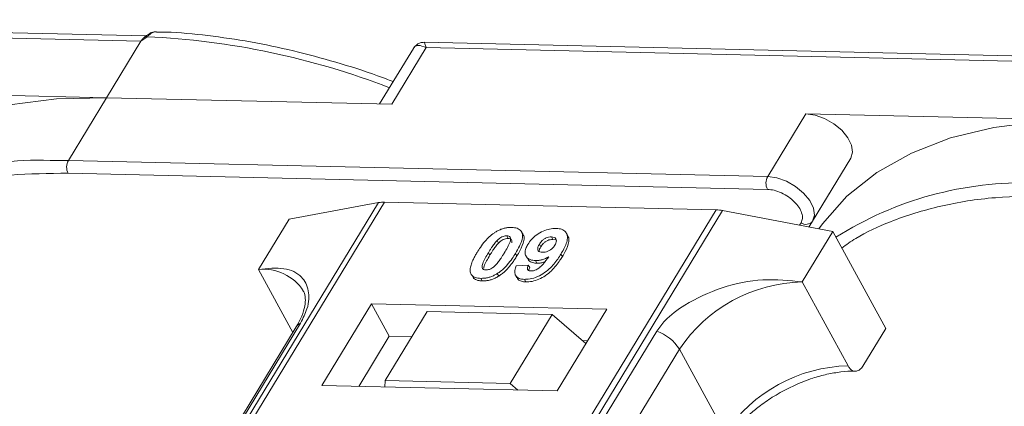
# Model space of a CAD drawing. Header units: millimetres. Extents: x 1675 to 3137, y 343 to 1376.
# Tile 60 of 84: x 2694 to 2742, y 1174 to 1193. Entities that reach past the tile are written whole.
import ezdxf

# ---------------------------------------------------------------- set-up
doc = ezdxf.new("R2010")
doc.units = ezdxf.units.MM

msp = doc.modelspace()

# ---------------------------------------------------------------- linework, layer by layer
at = {"color": 7, "linetype": 'Continuous', "lineweight": 15}
for p, q in [((2700.15, 1192.216), (2665.614, 1193.008)), ((2665.711, 1192.748), (2699.894, 1191.964)), ((2700.193, 1192.174), (2699.894, 1191.964)), ((2699.894, 1191.964), (2698.213, 1189.202)), ((2712.157, 1188.882), (2713.838, 1191.644)), ((2748.277, 1191.112), (2713.74, 1191.904)), ((2713.838, 1191.644), (2748.021, 1190.86)), ((2713.211, 1191.606), (2711.562, 1188.896)), ((2698.213, 1189.202), (2684.27, 1189.522)), ((2696.346, 1186.133), (2698.213, 1189.202)), ((2698.213, 1189.202), (2712.157, 1188.882)), ((2732.396, 1188.418), (2730.529, 1185.349)), ((2746.34, 1188.098), (2732.396, 1188.418)), ((2696.346, 1186.133), (2695.458, 1186.139)), ((2730.529, 1185.349), (2696.346, 1186.133)), ((2734.59, 1186.242), (2732.547, 1182.884)), ((2732.722, 1183.173), (2734.59, 1186.242)), ((2696.332, 1185.511), (2730.515, 1184.726)), ((2711.51, 1184.077), (2689.83, 1148.447)), ((2690.099, 1148.441), (2711.795, 1184.098)), ((2707.132, 1183.271), (2711.51, 1184.077)), ((2711.795, 1184.098), (2728.012, 1183.726)), ((2728.012, 1183.726), (2706.315, 1148.069)), ((2706.648, 1148.061), (2728.328, 1183.691)), ((2728.328, 1183.691), (2733.71, 1182.661)), ((2707.132, 1183.271), (2705.638, 1180.816)), ((2732.16, 1183.095), (2732.085, 1182.972)), ((2732.546, 1182.884), (2732.722, 1183.173)), ((2718.569, 1182.528), (2718.5, 1182.654)), ((2720.757, 1182.463), (2720.688, 1182.589)), ((2732.216, 1180.206), (2733.71, 1182.661)), ((2733.71, 1182.661), (2736.296, 1177.933)), ((2717.299, 1182.224), (2717.368, 1182.098)), ((2717.771, 1182.457), (2717.84, 1182.331)), ((2719.371, 1182.048), (2719.44, 1181.922)), ((2720.026, 1182.281), (2719.957, 1182.407)), ((2720.026, 1182.281), (2720.153, 1182.256)), ((2716.878, 1181.633), (2716.947, 1181.507)), ((2718.27, 1181.472), (2718.201, 1181.598)), ((2720.493, 1181.442), (2720.424, 1181.568)), ((2718.242, 1180.99), (2718.826, 1181.029)), ((2718.717, 1181.468), (2718.786, 1181.342)), ((2718.826, 1181.029), (2718.895, 1180.903)), ((2719.182, 1181.244), (2719.251, 1181.118)), ((2705.638, 1180.816), (2707.321, 1177.741)), ((2717.314, 1180.614), (2717.383, 1180.488)), ((2716.082, 1180.517), (2716.151, 1180.391)), ((2716.507, 1180.38), (2716.576, 1180.254)), ((2718.206, 1180.524), (2718.275, 1180.398)), ((2718.64, 1180.331), (2718.709, 1180.205)), ((2734.458, 1176.109), (2732.216, 1180.206)), ((2711.169, 1179.133), (2708.742, 1175.144)), ((2722.662, 1178.87), (2711.169, 1179.133)), ((2711.169, 1179.133), (2712.032, 1177.557)), ((2713.892, 1178.76), (2711.838, 1175.384)), ((2719.997, 1178.619), (2713.892, 1178.76)), ((2720.235, 1174.88), (2722.662, 1178.87)), ((2692.386, 1153.032), (2707.699, 1178.197)), ((2717.943, 1175.244), (2719.997, 1178.619)), ((2719.997, 1178.619), (2721.642, 1177.192)), ((2707.485, 1178.011), (2692.172, 1152.845)), ((2725.103, 1177.798), (2709.79, 1152.632)), ((2735.176, 1176.092), (2736.296, 1177.933)), ((2712.032, 1177.557), (2710.538, 1175.102)), ((2713.145, 1177.532), (2712.032, 1177.557)), ((2721.728, 1177.335), (2721.471, 1177.341)), ((2710.898, 1151.755), (2726.211, 1176.921)), ((2728.453, 1172.823), (2726.211, 1176.921)), ((2711.838, 1175.384), (2711.814, 1175.073)), ((2717.943, 1175.244), (2711.838, 1175.384)), ((2708.742, 1175.144), (2720.235, 1174.88)), ((2718.312, 1174.924), (2717.943, 1175.244))]:
    msp.add_line(p, q, dxfattribs=at)
at = {"color": 7, "linetype": 'Continuous', "lineweight": 15, "flags": 128}
for points in [[(2700.193, 1192.174), (2700.177, 1192.185), (2700.162, 1192.192), (2700.148, 1192.197), (2700.137, 1192.199), (2700.128, 1192.199), (2700.12, 1192.195), (2700.115, 1192.189), (2700.113, 1192.18)], [(2698.213, 1189.202), (2695.761, 1189.144), (2693.463, 1188.855), (2691.343, 1188.339), (2689.425, 1187.601), (2687.73, 1186.649), (2686.276, 1185.493), (2685.079, 1184.147), (2684.9, 1183.896)], [(2734.59, 1186.242), (2734.678, 1186.533), (2734.63, 1186.878), (2734.448, 1187.248), (2734.149, 1187.609), (2733.759, 1187.931), (2733.311, 1188.187), (2732.843, 1188.354), (2732.396, 1188.418)], [(2746.34, 1188.098), (2743.888, 1188.04), (2741.589, 1187.751), (2739.469, 1187.235), (2737.551, 1186.496), (2735.856, 1185.544), (2734.402, 1184.389), (2733.206, 1183.043), (2733.026, 1182.792)], [(2732.722, 1183.173), (2732.811, 1183.464), (2732.762, 1183.81), (2732.581, 1184.179), (2732.282, 1184.54), (2731.892, 1184.862), (2731.443, 1185.118), (2730.976, 1185.285), (2730.529, 1185.349)]]:
    msp.add_lwpolyline(points, dxfattribs=at)
at = {"color": 7, "linetype": 'Continuous', "lineweight": 15}
for centre, radius, start, end in [((2698.498, 1154.606), 37.606, 68.8867, 87.4164), ((2694.91, 1168.962), 17.186, 88.173, 122.2769), ((2696.939, 1185.808), 0.676, 151.2883, 206.0774), ((2731.122, 1185.024), 0.676, 151.2883, 206.0774), ((2743.037, 1167.857), 17.186, 88.173, 122.2769), ((2711.755, 1182.694), 1.404, 88.3644, 100.0749), ((2727.96, 1181.803), 1.923, 78.9596, 88.4511), ((2732.401, 1183.421), 0.406, 233.4992, 322.3259), ((2705.879, 1178.508), 2.32, 32.7281, 95.9449), ((2732.384, 1172.769), 7.439, 91.2925, 146.0732), ((2707.897, 1177.754), 0.486, 114.0472, 148.0355), ((2724.461, 1175.849), 2.052, 31.4947, 71.765), ((2734.625, 1168.671), 7.439, 91.2925, 146.0732)]:
    msp.add_arc(centre, radius, start, end, dxfattribs=at)
msp.add_open_spline([(2699.894, 1191.964), (2699.927, 1192.012), (2699.992, 1192.107), (2700.072, 1192.155), (2700.113, 1192.18)], degree=3, dxfattribs=at)
for points, knots in [([(2700.127, 1192.198), (2700.114, 1192.189), (2700.089, 1192.171), (2700.063, 1192.151), (2700.051, 1192.142)], [0, 0, 0, 0, 0.5187957, 1, 1, 1, 1]), ([(2700.608, 1192.417), (2700.564, 1192.414), (2700.47, 1192.408), (2700.301, 1192.335), (2700.189, 1192.248), (2700.12, 1192.195)], [0, 0, 0, 0, 0.249637, 0.538323, 1, 1, 1, 1]), ([(2700.649, 1192.418), (2700.645, 1192.419), (2700.605, 1192.431), (2700.524, 1192.407), (2700.411, 1192.359), (2700.301, 1192.277), (2700.227, 1192.207), (2700.193, 1192.174)], [0, 0, 0, 0, 0.0330436, 0.2854264, 0.5318753, 0.785768, 1, 1, 1, 1]), ([(2712.225, 1189.986), (2711.971, 1190.084), (2711.036, 1190.441), (2709.402, 1190.953), (2707.326, 1191.512), (2705.233, 1191.95), (2703.158, 1192.249), (2701.622, 1192.401), (2700.806, 1192.407), (2700.648, 1192.408)], [0, 0, 0, 0, 0.064257, 0.235538, 0.411454, 0.590698, 0.772379, 0.955884, 1, 1, 1, 1]), ([(2713.838, 1191.644), (2713.698, 1191.701), (2713.482, 1191.788), (2713.287, 1191.72), (2713.216, 1191.607), (2713.183, 1191.555)], [0, 0, 0, 0, 0.498413, 0.772928, 1, 1, 1, 1]), ([(2713.738, 1191.904), (2713.674, 1191.9), (2713.565, 1191.894), (2713.381, 1191.808), (2713.297, 1191.712), (2713.251, 1191.66)], [0, 0, 0, 0, 0.389383, 0.666862, 1, 1, 1, 1]), ([(2713.74, 1191.898), (2713.739, 1191.9), (2713.739, 1191.924), (2713.761, 1191.841), (2713.812, 1191.71), (2713.838, 1191.644)], [0, 0, 0, 0, 0.044603, 0.521109, 1, 1, 1, 1]), ([(2686.021, 1182.965), (2686.244, 1183.124), (2686.952, 1183.629), (2688.541, 1184.352), (2690.797, 1185.058), (2693.461, 1185.487), (2695.385, 1185.503), (2696.332, 1185.511)], [0, 0, 0, 0, 0.088375, 0.281114, 0.527622, 0.767417, 1, 1, 1, 1]), ([(2730.515, 1184.726), (2730.622, 1184.716), (2730.842, 1184.696), (2731.204, 1184.564), (2731.546, 1184.369), (2731.841, 1184.125), (2732.067, 1183.852), (2732.206, 1183.57), (2732.248, 1183.302), (2732.189, 1183.163), (2732.16, 1183.095)], [0, 0, 0, 0, 0.12225, 0.25, 0.37775, 0.5, 0.62225, 0.75, 0.87775, 1, 1, 1, 1]), ([(2734.147, 1181.861), (2734.37, 1182.02), (2735.079, 1182.524), (2736.667, 1183.248), (2738.924, 1183.953), (2741.588, 1184.383), (2743.511, 1184.399), (2744.458, 1184.407)], [0, 0, 0, 0, 0.088375, 0.281114, 0.527622, 0.767417, 1, 1, 1, 1]), ([(2716.325, 1181.646), (2716.376, 1181.728), (2716.493, 1181.914), (2716.743, 1182.237), (2717.002, 1182.494), (2717.193, 1182.619), (2717.214, 1182.632)], [0, 0, 0, 0, 0.236731, 0.537555, 0.949668, 1, 1, 1, 1]), ([(2717.214, 1182.632), (2717.264, 1182.662), (2717.367, 1182.723), (2717.531, 1182.792), (2717.698, 1182.839), (2717.834, 1182.86), (2717.941, 1182.867), (2717.994, 1182.867), (2718.02, 1182.867)], [0, 0, 0, 0, 0.193776, 0.3936, 0.587864, 0.788908, 0.894169, 1, 1, 1, 1]), ([(2718.02, 1182.867), (2718.114, 1182.858), (2718.301, 1182.841), (2718.48, 1182.713), (2718.566, 1182.529), (2718.522, 1182.156), (2718.337, 1181.835), (2718.201, 1181.598)], [0, 0, 0, 0, 0.147566, 0.296688, 0.431278, 0.580404, 1, 1, 1, 1]), ([(2718.27, 1181.472), (2718.318, 1181.554), (2718.468, 1181.809), (2718.613, 1182.147), (2718.636, 1182.424), (2718.574, 1182.5), (2718.557, 1182.521)], [0, 0, 0, 0, 0.220552, 0.687786, 0.91457, 1, 1, 1, 1]), ([(2718.804, 1182.037), (2718.86, 1182.119), (2718.972, 1182.285), (2719.233, 1182.515), (2719.545, 1182.692), (2719.884, 1182.805), (2720.088, 1182.813), (2720.195, 1182.817)], [0, 0, 0, 0, 0.197927, 0.397728, 0.597413, 0.790584, 1, 1, 1, 1]), ([(2720.195, 1182.817), (2720.288, 1182.808), (2720.475, 1182.791), (2720.658, 1182.66), (2720.754, 1182.468), (2720.726, 1182.136), (2720.575, 1181.823), (2720.445, 1181.605), (2720.424, 1181.568)], [0, 0, 0, 0, 0.148288, 0.297745, 0.443713, 0.607791, 0.934708, 1, 1, 1, 1]), ([(2716.878, 1181.633), (2716.903, 1181.674), (2716.953, 1181.756), (2717.025, 1181.867), (2717.092, 1181.965), (2717.155, 1182.052), (2717.222, 1182.139), (2717.274, 1182.196), (2717.299, 1182.224)], [0, 0, 0, 0, 0.205942, 0.411959, 0.558149, 0.704502, 0.851801, 1, 1, 1, 1]), ([(2716.947, 1181.507), (2716.972, 1181.548), (2717.022, 1181.63), (2717.094, 1181.741), (2717.161, 1181.839), (2717.224, 1181.926), (2717.291, 1182.013), (2717.343, 1182.069), (2717.368, 1182.098)], [0, 0, 0, 0, 0.2059417, 0.4119594, 0.558149, 0.7045024, 0.8518015, 1, 1, 1, 1]), ([(2717.299, 1182.224), (2717.342, 1182.266), (2717.411, 1182.334), (2717.536, 1182.41), (2717.65, 1182.448), (2717.727, 1182.457), (2717.767, 1182.457), (2717.771, 1182.457)], [0, 0, 0, 0, 0.334804, 0.542561, 0.750382, 0.970721, 1, 1, 1, 1]), ([(2717.368, 1182.098), (2717.411, 1182.14), (2717.48, 1182.208), (2717.605, 1182.283), (2717.719, 1182.322), (2717.796, 1182.331), (2717.836, 1182.331), (2717.84, 1182.331)], [0, 0, 0, 0, 0.334804, 0.542561, 0.750382, 0.970721, 1, 1, 1, 1]), ([(2717.771, 1182.457), (2717.81, 1182.453), (2717.88, 1182.445), (2717.946, 1182.396), (2717.972, 1182.304), (2717.938, 1182.134), (2717.816, 1181.892), (2717.706, 1181.708), (2717.651, 1181.615)], [0, 0, 0, 0, 0.104614, 0.188814, 0.273512, 0.444127, 0.719481, 1, 1, 1, 1]), ([(2717.84, 1182.331), (2717.879, 1182.327), (2717.949, 1182.319), (2718.014, 1182.27), (2718.037, 1182.202), (2718.025, 1182.149), (2718.019, 1182.122)], [0, 0, 0, 0, 0.293658, 0.530016, 0.767769, 1, 1, 1, 1]), ([(2719.182, 1181.244), (2719.09, 1181.254), (2718.903, 1181.274), (2718.732, 1181.412), (2718.654, 1181.604), (2718.687, 1181.824), (2718.769, 1181.973), (2718.804, 1182.037)], [0, 0, 0, 0, 0.210189, 0.421773, 0.623603, 0.837034, 1, 1, 1, 1]), ([(2719.525, 1181.651), (2719.478, 1181.656), (2719.392, 1181.665), (2719.31, 1181.725), (2719.279, 1181.807), (2719.299, 1181.919), (2719.344, 1182), (2719.371, 1182.048)], [0, 0, 0, 0, 0.213937, 0.398075, 0.583091, 0.751666, 1, 1, 1, 1]), ([(2719.371, 1182.048), (2719.406, 1182.101), (2719.463, 1182.186), (2719.583, 1182.295), (2719.702, 1182.359), (2719.832, 1182.402), (2719.912, 1182.405), (2719.957, 1182.407)], [0, 0, 0, 0, 0.2913202, 0.4655393, 0.6416315, 0.798664, 1, 1, 1, 1]), ([(2719.44, 1181.922), (2719.475, 1181.975), (2719.532, 1182.06), (2719.652, 1182.169), (2719.771, 1182.233), (2719.901, 1182.276), (2719.981, 1182.279), (2720.026, 1182.281)], [0, 0, 0, 0, 0.29132, 0.465539, 0.641632, 0.798664, 1, 1, 1, 1]), ([(2720.123, 1181.996), (2720.091, 1181.947), (2720.035, 1181.865), (2719.91, 1181.763), (2719.783, 1181.698), (2719.648, 1181.655), (2719.566, 1181.653), (2719.525, 1181.651)], [0, 0, 0, 0, 0.2673945, 0.4472142, 0.6271221, 0.8130653, 1, 1, 1, 1]), ([(2719.957, 1182.407), (2720.003, 1182.402), (2720.096, 1182.391), (2720.177, 1182.316), (2720.21, 1182.217), (2720.183, 1182.104), (2720.142, 1182.03), (2720.123, 1181.996)], [0, 0, 0, 0, 0.207955, 0.420406, 0.62732, 0.827707, 1, 1, 1, 1]), ([(2720.493, 1181.442), (2720.541, 1181.524), (2720.686, 1181.771), (2720.814, 1182.105), (2720.822, 1182.369), (2720.759, 1182.441), (2720.746, 1182.456)], [0, 0, 0, 0, 0.2271221, 0.6848597, 0.9348975, 1, 1, 1, 1]), ([(2716.003, 1180.647), (2715.995, 1180.681), (2715.979, 1180.75), (2715.99, 1180.897), (2716.04, 1181.087), (2716.13, 1181.295), (2716.228, 1181.482), (2716.293, 1181.591), (2716.325, 1181.646)], [0, 0, 0, 0, 0.1184406, 0.2393457, 0.4595932, 0.6849248, 0.8422399, 1, 1, 1, 1]), ([(2716.756, 1180.789), (2716.71, 1180.795), (2716.636, 1180.805), (2716.577, 1180.861), (2716.559, 1180.957), (2716.595, 1181.127), (2716.72, 1181.367), (2716.825, 1181.544), (2716.878, 1181.633)], [0, 0, 0, 0, 0.1253702, 0.2022903, 0.2791788, 0.4647576, 0.7305818, 1, 1, 1, 1]), ([(2717.651, 1181.615), (2717.626, 1181.575), (2717.575, 1181.493), (2717.504, 1181.382), (2717.436, 1181.283), (2717.373, 1181.195), (2717.306, 1181.108), (2717.254, 1181.051), (2717.228, 1181.023)], [0, 0, 0, 0, 0.20527, 0.410616, 0.55715, 0.703844, 0.851471, 1, 1, 1, 1]), ([(2718.201, 1181.598), (2718.149, 1181.516), (2718.032, 1181.33), (2717.788, 1181.013), (2717.531, 1180.757), (2717.342, 1180.632), (2717.314, 1180.614)], [0, 0, 0, 0, 0.237281, 0.538591, 0.932677, 1, 1, 1, 1]), ([(2720.424, 1181.568), (2720.372, 1181.487), (2720.216, 1181.24), (2719.943, 1180.901), (2719.553, 1180.593), (2719.191, 1180.413), (2718.874, 1180.335), (2718.702, 1180.332), (2718.64, 1180.331)], [0, 0, 0, 0, 0.142337, 0.429127, 0.589943, 0.751205, 0.909895, 1, 1, 1, 1]), ([(2719.358, 1181.701), (2719.36, 1181.726), (2719.368, 1181.797), (2719.412, 1181.874), (2719.44, 1181.922)], [0, 0, 0, 0, 0.366323, 1, 1, 1, 1]), ([(2716.649, 1180.875), (2716.653, 1180.908), (2716.668, 1181.024), (2716.792, 1181.241), (2716.895, 1181.418), (2716.947, 1181.507)], [0, 0, 0, 0, 0.166989, 0.580698, 1, 1, 1, 1]), ([(2717.383, 1180.488), (2717.431, 1180.521), (2717.529, 1180.587), (2717.692, 1180.726), (2717.865, 1180.904), (2718.025, 1181.105), (2718.159, 1181.295), (2718.233, 1181.413), (2718.27, 1181.472)], [0, 0, 0, 0, 0.118595, 0.239509, 0.447458, 0.659935, 0.829685, 1, 1, 1, 1]), ([(2718.709, 1180.205), (2718.81, 1180.209), (2719.012, 1180.216), (2719.347, 1180.326), (2719.677, 1180.504), (2720.054, 1180.818), (2720.307, 1181.147), (2720.455, 1181.382), (2720.493, 1181.442)], [0, 0, 0, 0, 0.14324, 0.28761, 0.430449, 0.591135, 0.89544, 1, 1, 1, 1]), ([(2718.826, 1181.029), (2718.805, 1180.98), (2718.774, 1180.904), (2718.785, 1180.814), (2718.831, 1180.765), (2718.896, 1180.743), (2718.942, 1180.74), (2718.96, 1180.739)], [0, 0, 0, 0, 0.3447142, 0.5290593, 0.7142089, 0.8921959, 1, 1, 1, 1]), ([(2718.798, 1181.349), (2718.811, 1181.319), (2718.853, 1181.224), (2719.014, 1181.139), (2719.181, 1181.124), (2719.251, 1181.118)], [0, 0, 0, 0, 0.20752, 0.66568, 1, 1, 1, 1]), ([(2718.96, 1180.739), (2719.001, 1180.741), (2719.083, 1180.746), (2719.229, 1180.804), (2719.393, 1180.906), (2719.607, 1181.126), (2719.737, 1181.311), (2719.827, 1181.438)], [0, 0, 0, 0, 0.112015, 0.224355, 0.367768, 0.565827, 1, 1, 1, 1]), ([(2719.827, 1181.438), (2719.775, 1181.409), (2719.671, 1181.35), (2719.532, 1181.297), (2719.422, 1181.268), (2719.341, 1181.253), (2719.26, 1181.245), (2719.208, 1181.244), (2719.182, 1181.244)], [0, 0, 0, 0, 0.243491, 0.496266, 0.61821, 0.741704, 0.870158, 1, 1, 1, 1]), ([(2719.251, 1181.118), (2719.301, 1181.119), (2719.401, 1181.121), (2719.534, 1181.151), (2719.612, 1181.178), (2719.634, 1181.185)], [0, 0, 0, 0, 0.409454, 0.83528, 1, 1, 1, 1]), ([(2707.699, 1178.197), (2707.817, 1178.432), (2708.118, 1179.032), (2708.131, 1179.827), (2707.776, 1180.531), (2706.961, 1180.946), (2706.078, 1180.859), (2705.638, 1180.816)], [0, 0, 0, 0, 0.125713, 0.321276, 0.524466, 0.763484, 1, 1, 1, 1]), ([(2716.507, 1180.38), (2716.46, 1180.382), (2716.365, 1180.387), (2716.239, 1180.418), (2716.131, 1180.468), (2716.064, 1180.531), (2716.024, 1180.593), (2716.01, 1180.629), (2716.003, 1180.647)], [0, 0, 0, 0, 0.192635, 0.388697, 0.582015, 0.783044, 0.890959, 1, 1, 1, 1]), ([(2717.314, 1180.614), (2717.263, 1180.584), (2717.161, 1180.523), (2716.996, 1180.455), (2716.829, 1180.407), (2716.694, 1180.387), (2716.587, 1180.38), (2716.534, 1180.38), (2716.507, 1180.38)], [0, 0, 0, 0, 0.193769, 0.393564, 0.587886, 0.789131, 0.894283, 1, 1, 1, 1]), ([(2717.228, 1181.023), (2717.185, 1180.981), (2717.116, 1180.913), (2716.992, 1180.838), (2716.88, 1180.799), (2716.802, 1180.79), (2716.762, 1180.789), (2716.756, 1180.789)], [0, 0, 0, 0, 0.333678, 0.540413, 0.747264, 0.961209, 1, 1, 1, 1]), ([(2718.64, 1180.331), (2718.547, 1180.34), (2718.378, 1180.357), (2718.22, 1180.473), (2718.151, 1180.649), (2718.18, 1180.834), (2718.228, 1180.957), (2718.242, 1180.99)], [0, 0, 0, 0, 0.2427882, 0.4388655, 0.6348012, 0.9009361, 1, 1, 1, 1]), ([(2718.855, 1180.762), (2718.858, 1180.788), (2718.862, 1180.833), (2718.885, 1180.882), (2718.895, 1180.903)], [0, 0, 0, 0, 0.569737, 1, 1, 1, 1]), ([(2716.155, 1180.393), (2716.167, 1180.38), (2716.203, 1180.34), (2716.294, 1180.297), (2716.4, 1180.269), (2716.497, 1180.257), (2716.55, 1180.255), (2716.576, 1180.254)], [0, 0, 0, 0, 0.143925, 0.415852, 0.697483, 0.848301, 1, 1, 1, 1]), ([(2716.576, 1180.254), (2716.625, 1180.254), (2716.724, 1180.255), (2716.882, 1180.278), (2717.048, 1180.323), (2717.188, 1180.38), (2717.3, 1180.438), (2717.355, 1180.471), (2717.383, 1180.488)], [0, 0, 0, 0, 0.193594, 0.390501, 0.584817, 0.78683, 0.892868, 1, 1, 1, 1]), ([(2718.278, 1180.4), (2718.314, 1180.353), (2718.383, 1180.26), (2718.557, 1180.213), (2718.671, 1180.207), (2718.709, 1180.205)], [0, 0, 0, 0, 0.4158523, 0.8021376, 1, 1, 1, 1]), ([(2732.216, 1180.206), (2731.585, 1180.274), (2730.324, 1180.411), (2728.278, 1179.987), (2726.644, 1179.237), (2725.581, 1178.451), (2725.233, 1177.975), (2725.103, 1177.798)], [0, 0, 0, 0, 0.249096, 0.498243, 0.745205, 0.90541, 1, 1, 1, 1]), ([(2707.822, 1179.76), (2707.834, 1179.745), (2707.903, 1179.652), (2707.939, 1179.448), (2707.922, 1179.043), (2707.788, 1178.562), (2707.582, 1178.191), (2707.482, 1178.01)], [0, 0, 0, 0, 0.054359, 0.333223, 0.559722, 0.78604, 1, 1, 1, 1]), ([(2731.241, 1174.858), (2731.591, 1175.033), (2732.083, 1175.28), (2732.821, 1175.539), (2733.435, 1175.709), (2734.118, 1175.818), (2734.585, 1175.86), (2734.793, 1175.841), (2734.808, 1175.84)], [0, 0, 0, 0, 0.288391, 0.40474, 0.594322, 0.785544, 0.984773, 1, 1, 1, 1]), ([(2735.176, 1176.092), (2735.13, 1176.03), (2735.039, 1175.906), (2734.867, 1175.831), (2734.695, 1175.852), (2734.553, 1175.955), (2734.485, 1176.065), (2734.458, 1176.109)], [0, 0, 0, 0, 0.2146939, 0.4293877, 0.6440816, 0.8587754, 1, 1, 1, 1]), ([(2728.502, 1172.384), (2728.551, 1172.47), (2728.721, 1172.769), (2729.129, 1173.248), (2729.656, 1173.761), (2730.21, 1174.21), (2730.737, 1174.572), (2731.106, 1174.781), (2731.241, 1174.858)], [0, 0, 0, 0, 0.0972859, 0.3406221, 0.5254687, 0.6869716, 0.885597, 1, 1, 1, 1])]:
    msp.add_open_spline(points, degree=3, knots=knots, dxfattribs=at)

doc.saveas('drawing.dxf')
